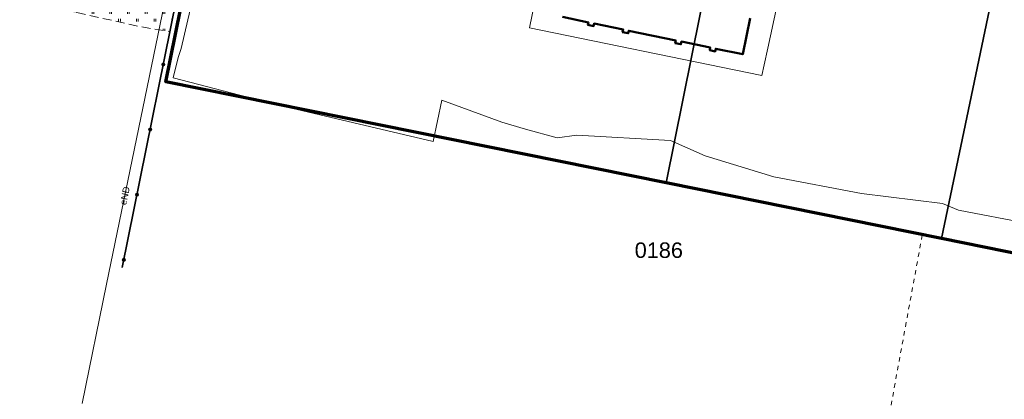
# Model space of a CAD drawing. Header units: millimetres. Extents: x 6501010 to 6502959, y 5884302 to 5886510.
# Tile 3 of 43: x 6502073 to 6502184, y 5885163 to 5885206. Entities that reach past the tile are written whole.
import ezdxf
from ezdxf.enums import TextEntityAlignment as Align

# ---------------------------------------------------------------- set-up
doc = ezdxf.new("R2010")
doc.units = ezdxf.units.MM
for name, pattern in [('BUUT04', [200000, 0, -100000, 0, -100000]), ('EGBU01', [2, 0.5, -0.5, 0.5, -0.5]), ('OTZT_A05', [1.5, 1, -0.5])]:
    doc.linetypes.add(name, pattern=pattern)
for name, color, linetype, lineweight in [('!A_granica opracowania', 12, 'Continuous', 40), ('Budynki EGiB', 9, 'Continuous', 0), ('Działki', 9, 'Continuous', 0), ('Obręby', 9, 'Continuous', 0), ('Ogrodzenia', 9, 'Continuous', 0), ('Przewody elektroenergetyczne', 9, 'Continuous', 0), ('Przewody kanalizacyjne', 9, 'Continuous', 0), ('Użytki gruntowe', 9, 'Continuous', 0), ('Zagospodarowanie terenu (obszary)', 9, 'Continuous', 0)]:
    doc.layers.add(name, color=color, linetype=linetype, lineweight=lineweight)
doc.styles.add('DOMYSLNA_CZCIONKA', font='arial.ttf')

# ---------------------------------------------------------------- blocks, each defined once
blk = doc.blocks.new('OTOO_L05')
at = {"linetype": 'BUUT04', "lineweight": 18, "true_color": 0x000000}
h = blk.add_hatch(color=18, dxfattribs=at)
h.dxf.hatch_style = 1
h.paths.add_polyline_path([(-0.58, 0, 1), (0.58, 0, 1)])
at = {"color": 18, "true_color": 0x0a0909}
blk.add_circle((0, 0), 0.58, dxfattribs=at)

msp = doc.modelspace()

# ---------------------------------------------------------------- hatches: boundary and pattern name
at = {"layer": 'Zagospodarowanie terenu (obszary)'}
h = msp.add_hatch(dxfattribs=at)
h.set_pattern_fill('OTZT', color=256, scale=0.2, style=0, pattern_type=0)
h.set_pattern_definition([(90, (6502061.6582, 5885205.7726), (-2, 1e-16), [0.3, -1.7]), (90, (6502061.8582, 5885205.7726), (-2, 1e-16), [0.3, -1.7]), (90, (6502062.6582, 5885204.6226), (-2, 1e-16), [0.3, -1.7]), (90, (6502062.8582, 5885204.6226), (-2, 1e-16), [0.3, -1.7])])
h.paths.add_polyline_path([(6502087.61, 5885286.69), (6502092.61, 5885283.4), (6502093.023, 5885283.09), (6502093.368, 5885282.809), (6502093.83, 5885282.396), (6502094.214, 5885282.018), (6502094.524, 5885281.687), (6502094.908, 5885281.238), (6502095.257, 5885280.786), (6502095.556, 5885280.361), (6502095.907, 5885279.806), (6502096.25, 5885279.187), (6502096.477, 5885278.721), (6502096.688, 5885278.236), (6502096.9, 5885277.676), (6502097.061, 5885277.184), (6502097.224, 5885276.591), (6502097.378, 5885275.872), (6502097.472, 5885275.267), (6502097.516, 5885274.874), (6502097.551, 5885274.418), (6502097.566, 5885274.038), (6502097.57, 5885273.77), (6502097.681, 5885272.908), (6502097.568, 5885271.317), (6502097.17, 5885269.809), (6502096.715, 5885268.302), (6502095.665, 5885266.059), (6502094.583, 5885264.973), (6502093.134, 5885263.921), (6502091.314, 5885263.011), (6502088.778, 5885262.033), (6502084.463, 5885261.02), (6502080.142, 5885260.508), (6502075.85, 5885259.484), (6502071.766, 5885258.234), (6502070.733, 5885257.835), (6502069.529, 5885257.119), (6502069.056, 5885256.583), (6502068.571, 5885255.769), (6502067.168, 5885250), (6502066.77, 5885247.902), (6502061.558, 5885220.074), (6502062.878, 5885219.67), (6502069.678, 5885218.63), (6502070.628, 5885222.7), (6502074.758, 5885221.93), (6502072.428, 5885210.29), (6502072.388, 5885210.081), (6502072.05, 5885208.301), (6502086.03, 5885205.2), (6502089.44, 5885204.623), (6502106.48, 5885289.14), (6502088.583, 5885292.494)], flags=0)

# ---------------------------------------------------------------- linework, layer by layer
at = {"layer": '!A_granica opracowania', "lineweight": 70, "flags": 128}
msp.add_lwpolyline([(6502135.64, 5885439.81), (6502156.38, 5885420.69), (6502179.76, 5885399.13), (6502243.42, 5885340.46), (6502270.88, 5885317.06), (6502239.07, 5885168.58), (6502207.7, 5885174.93), (6502176.42, 5885181.26), (6502145.37, 5885187.54), (6502088.97, 5885198.96), (6502114.4, 5885324.63), (6502121.68, 5885360.58), (6502124.66, 5885375.29), (6502122.226, 5885375.8), (6502135.64, 5885439.81)], dxfattribs=at)
at = {"layer": 'Budynki EGiB', "linetype": 'Continuous', "lineweight": 50, "flags": 128}
msp.add_lwpolyline([(6502133.68, 5885206.28), (6502136.62, 5885205.67), (6502136.56, 5885205.38), (6502137.19, 5885205.25), (6502137.25, 5885205.54), (6502140.54, 5885204.86), (6502140.47, 5885204.57), (6502141.11, 5885204.44), (6502141.17, 5885204.73), (6502146.46, 5885203.63), (6502146.4, 5885203.34), (6502147.04, 5885203.21), (6502147.1, 5885203.5), (6502150.35, 5885202.83), (6502150.29, 5885202.54), (6502150.92, 5885202.4), (6502150.98, 5885202.7), (6502154.02, 5885202.07), (6502154.86, 5885206.15)], dxfattribs=at)
at = {"layer": 'Działki', "linetype": 'Continuous', "lineweight": 25, "flags": 128}
for points in [[(6502092.52, 5885216.53), (6502088.97, 5885198.96), (6502126.22, 5885191.42), (6502145.37, 5885187.54), (6502180.91, 5885364.02), (6502173.5, 5885365.54), (6502161.93, 5885367.85), (6502146.34, 5885370.96), (6502124.66, 5885375.29), (6502121.68, 5885360.58), (6502118.04, 5885342.62), (6502114.4, 5885324.63), (6502107.11, 5885288.6), (6502105.919, 5885282.72), (6502099.81, 5885252.56), (6502092.52, 5885216.53)], [(6502180.91, 5885364.02), (6502145.37, 5885187.54), (6502174.26, 5885181.7), (6502176.42, 5885181.26), (6502213.29, 5885357.66), (6502180.91, 5885364.02)], [(6502213.29, 5885357.66), (6502176.42, 5885181.26), (6502207.7, 5885174.93), (6502243.42, 5885340.46), (6502227.84, 5885354.82), (6502213.29, 5885357.66)]]:
    msp.add_lwpolyline(points, close=True, dxfattribs=at)
at = {"layer": 'Ogrodzenia', "linetype": 'Continuous', "lineweight": 35, "flags": 128}
msp.add_lwpolyline([(6502106.48, 5885289.139), (6502084.07, 5885177.99)], dxfattribs=at)
at = {"layer": 'Przewody elektroenergetyczne', "linetype": 'Continuous', "lineweight": 18, "flags": 128}
for points in [[(6502121.88, 5885373.97), (6502122.65, 5885373.34), (6502121.45, 5885365.89), (6502120.57, 5885360.55), (6502118.76, 5885352.75), (6502116.73, 5885343.65), (6502115.71, 5885338.75), (6502114, 5885330.33), (6502111.87, 5885319.98), (6502110.56, 5885313.15), (6502108.4, 5885303.15), (6502105.63, 5885290.6), (6502103.26, 5885279.45), (6502101.35, 5885269.48), (6502099.68, 5885260.37), (6502098.1, 5885252.84), (6502097.47, 5885250), (6502097.01, 5885247.91), (6502094.38, 5885235.49), (6502090.24, 5885214.81), (6502082.3, 5885176.11), (6502079.53, 5885162.65)], [(6502186.18, 5885182.96), (6502178.34, 5885184.46), (6502176.55, 5885185.24), (6502167.39, 5885186.37), (6502157.52, 5885188.23), (6502149.79, 5885190.62), (6502145.88, 5885192.32), (6502135.3, 5885192.92), (6502133.1, 5885192.62), (6502129.54, 5885193.62), (6502126.86, 5885194.41), (6502120.11, 5885196.89), (6502119.11, 5885192.23), (6502101.09, 5885196.49), (6502089.8, 5885199.42), (6502090.35, 5885201.72), (6502090.69, 5885202.74), (6502092.1, 5885208.75)]]:
    msp.add_lwpolyline(points, dxfattribs=at)
at = {"layer": 'Przewody kanalizacyjne', "linetype": 'Continuous', "lineweight": 18, "flags": 128}
msp.add_lwpolyline([(6502158.76, 5885211.76), (6502158.722, 5885211.583), (6502158.557, 5885210.808), (6502156.836, 5885202.751), (6502156.439, 5885200.892), (6502156.18, 5885199.68), (6502154.516, 5885200.022), (6502129.99, 5885205.06), (6502136.92, 5885239), (6502139.38, 5885250), (6502139.65, 5885251.2)], dxfattribs=at)
at = {"layer": 'Użytki gruntowe', "linetype": 'EGBU01', "lineweight": 18, "flags": 128}
msp.add_lwpolyline([(6502092.52, 5885216.53), (6502088.97, 5885198.96), (6502126.22, 5885191.42), (6502145.37, 5885187.54), (6502174.26, 5885181.7), (6502167.45, 5885144.53), (6502165.53, 5885144.89), (6502162.08, 5885127.01), (6502164.98, 5885126.45), (6502164.67, 5885124.98), (6502176.72, 5885122.53), (6502209.54, 5885166.61), (6502245.96, 5885159.09), (6502247.8, 5885166.81), (6502278.63, 5885310.76), (6502270.88, 5885317.06), (6502262.18, 5885324.12), (6502243.42, 5885340.46), (6502227.84, 5885354.82), (6502179.76, 5885399.13), (6502156.38, 5885420.69), (6502135.64, 5885439.81), (6502109.24, 5885464.85), (6502092.53, 5885381.69), (6502089.57, 5885366.98), (6502121.68, 5885360.58), (6502118.04, 5885342.62), (6502114.4, 5885324.63), (6502107.11, 5885288.6), (6502105.919, 5885282.72), (6502099.81, 5885252.56), (6502092.52, 5885216.53)], close=True, dxfattribs=at)
at = {"layer": 'Zagospodarowanie terenu (obszary)', "linetype": 'OTZT_A05', "lineweight": 18, "flags": 128}
msp.add_lwpolyline([(6502087.61, 5885286.69), (6502092.61, 5885283.4), (6502093.023, 5885283.09), (6502093.368, 5885282.809), (6502093.83, 5885282.396), (6502094.214, 5885282.018), (6502094.524, 5885281.687), (6502094.908, 5885281.238), (6502095.257, 5885280.786), (6502095.556, 5885280.361), (6502095.907, 5885279.806), (6502096.25, 5885279.187), (6502096.477, 5885278.721), (6502096.688, 5885278.236), (6502096.9, 5885277.676), (6502097.061, 5885277.184), (6502097.224, 5885276.591), (6502097.378, 5885275.872), (6502097.472, 5885275.267), (6502097.516, 5885274.874), (6502097.551, 5885274.418), (6502097.566, 5885274.038), (6502097.57, 5885273.77), (6502097.681, 5885272.908), (6502097.568, 5885271.317), (6502097.17, 5885269.809), (6502096.715, 5885268.302), (6502095.665, 5885266.059), (6502094.583, 5885264.973), (6502093.134, 5885263.921), (6502091.314, 5885263.011), (6502088.778, 5885262.033), (6502084.463, 5885261.02), (6502080.142, 5885260.508), (6502075.85, 5885259.484), (6502071.766, 5885258.234), (6502070.733, 5885257.835), (6502069.529, 5885257.119), (6502069.056, 5885256.583), (6502068.571, 5885255.769), (6502067.168, 5885250), (6502066.77, 5885247.902), (6502061.558, 5885220.074), (6502062.878, 5885219.67), (6502069.678, 5885218.63), (6502070.628, 5885222.7), (6502074.758, 5885221.93), (6502072.428, 5885210.29), (6502072.388, 5885210.081), (6502072.05, 5885208.301), (6502086.03, 5885205.2), (6502089.44, 5885204.623), (6502106.48, 5885289.14), (6502088.583, 5885292.494), (6502087.61, 5885286.69)], close=True, dxfattribs=at)

# ---------------------------------------------------------------- block references
at = {"layer": 'Ogrodzenia', "xscale": 0.3, "yscale": 0.3, "zscale": 0.3, "rotation": 78.6008774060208}
for p in [(6502088.692, 5885200.915), (6502087.21, 5885193.563), (6502085.727, 5885186.211), (6502084.245, 5885178.859)]:
    msp.add_blockref('OTOO_L05', p, dxfattribs=at)

# ---------------------------------------------------------------- texts
at = {"layer": 'Obręby', "style": 'DOMYSLNA_CZCIONKA'}
msp.add_text('0186', height=1.75, dxfattribs=at).set_placement((6502144.553, 5885179.953), align=Align.MIDDLE_CENTER)
at = {"layer": 'Przewody elektroenergetyczne', "style": 'DOMYSLNA_CZCIONKA'}
msp.add_text('eND', height=0.75, rotation=78.40564, dxfattribs=at).set_placement((6502084.351, 5885186.105), align=Align.MIDDLE_CENTER)

doc.saveas('drawing.dxf')
